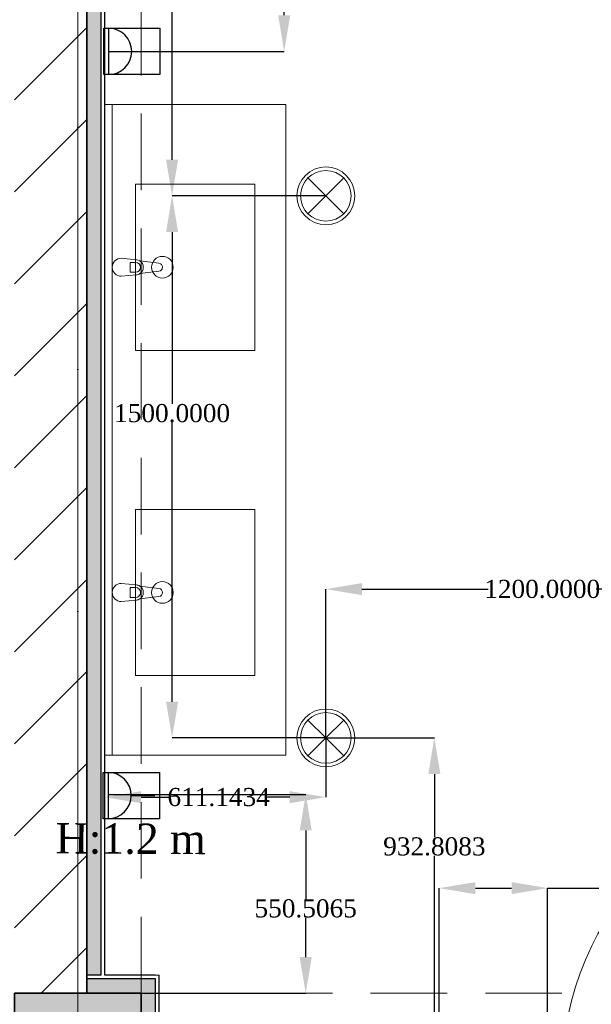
# Model space of a CAD drawing. Header units: millimetres. Extents: x 0 to 88385, y 0 to 41127.
# Tile 70 of 244: x 43071 to 44652, y 26807 to 29532. Entities that reach past the tile are written whole.
import ezdxf
from ezdxf import colors
from ezdxf.entities.mleader import LeaderData, LeaderLine
from ezdxf.enums import TextEntityAlignment as Align
from ezdxf.math import Vec2, Vec3

# ---------------------------------------------------------------- set-up
doc = ezdxf.new("R2010")
doc.units = ezdxf.units.MM
doc.header["$MEASUREMENT"] = 0
doc.linetypes.add('Dot & Dashed', pattern=[670.277762, 317.5, -176.388889, 0, -176.388874])
doc.linetypes.add('Hidden', pattern=[317.5, 211.666667, -105.833333])
for name, color, linetype in [('- განათება', 7, 'Continuous'), ('- საშტეფცელო როზეტები', 7, 'Continuous'), ('New_Structural - Bearing', 7, 'Continuous'), ('Structural - Bearing', 7, 'Continuous'), ('Structural - Grid', 7, 'Continuous')]:
    doc.layers.add(name, color=color, linetype=linetype)
for name, color, linetype, lineweight in [('New_Archicad Doors_Pen_No__1', 7, 'Continuous', 13), ('New_Interior - Furniture _Pen_No__1', 7, 'Continuous', 13), ('New_Structural - Bearing_Pen_No__1', 7, 'Continuous', 13), ('Structural - Bearing_Pen_No__20', 1, 'Continuous', 0), ('Structural - Bearing_Pen_No__27', 7, 'Continuous', 35)]:
    doc.layers.add(name, color=color, linetype=linetype, lineweight=lineweight)
for name, color, linetype, lineweight, true_color in [('New_Interior - Lamp_Pen_No__77', 7, 'Continuous', 20, 0xffeb28), ('New_Structural - Bearing_Pen_No__255', 7, 'Continuous', 13, 0xe8e8e8), ('New_Structural - Bearing_Pen_No__5', 7, 'Continuous', 25, 0x40a5ff), ('New_Structural - Bearing_Pen_No__57', 7, 'Continuous', 25, 0xdcd214), ('Structural - Bearing_Pen_No__161', 7, 'Continuous', 13, 0x6a6a6a), ('Structural - Bearing_Pen_No__28', 7, 'Continuous', 35, 0xa80f02), ('Structural - Bearing_Pen_No__81', 7, 'Continuous', 20, 0x6a6a6a), ('Structural - Grid_Pen_No__81', 7, 'Continuous', 20, 0x6a6a6a)]:
    doc.layers.add(name, color=color, linetype=linetype, lineweight=lineweight, true_color=true_color)
doc.styles.add('GENERATED_STYLE_2', font='txt')
doc.styles.get("Standard").update_dxf_attribs({"font": 'sylfaen.ttf'})
doc.dimstyles.get("Standard").update_dxf_attribs({"dimtxt": 0.18, "dimasz": 0.18, "dimexe": 0.18, "dimexo": 0.0625, "dimgap": 0.09, "dimtad": 0, "dimtih": 1, "dimtoh": 1, "dimdec": 4, "dimzin": 0, "dimdsep": 46, "dimtxsty": 'Standard', "dimcen": 0.09, "dimadec": 0, "dimazin": 0, "dimtfac": 1, "dimtdec": 4, "dimtofl": 0, "dimtmove": 0, "dimatfit": 3, "dimfxl": 1, "dimtolj": 1, "dimtzin": 0, "dimarcsym": 0})

# ---------------------------------------------------------------- blocks, each defined once
blk = doc.blocks.new('Wall_17', base_point=(-41183.8, 26838))
at = {"layer": 'Structural - Bearing', "linetype": 'Continuous', "lineweight": 0, "true_color": 0x000000}
h = blk.add_hatch(dxfattribs=at)
h.set_pattern_fill('MASONRY_BLOCK', color=18, style=0, pattern_type=2)
h.set_pattern_definition([(45, (0, 0), (-127.2792, 127.2792), [])])
h.paths.add_polyline_path([(-40983.8, 26838), (-40983.8, 29649.5), (-41183.8, 29649.5), (-41183.8, 26838)])
at = {"layer": 'Structural - Bearing_Pen_No__27', "color": 7, "linetype": 'Continuous', "lineweight": 35, "flags": 128}
blk.add_lwpolyline([(-40983.8, 26838), (-40983.8, 29849.5)], dxfattribs=at)
blk = doc.blocks.new('Door_3')
at = {"layer": 'New_Archicad Doors_Pen_No__1', "color": 7, "linetype": 'Continuous', "lineweight": 13}
for p, q in [((370, 0), (370, 820)), ((370, 820), (410, 820)), ((410, 820), (410, 0)), ((-487, 0), (-487, 19)), ((-487, 19), (-437, 19)), ((-437, 0), (-487, 0)), ((-450, 0), (-487, 0)), ((-450, 0), (-487, 0)), ((-410, 0), (-450, 0)), ((-450, 0), (-450, -115)), ((-450, 0), (-450, -10)), ((-450, 0), (-450, -10)), ((-437, 19), (-437, 0)), ((-410, -115), (-410, 0)), ((410, 0), (370, 0)), ((450, 0), (410, 0)), ((410, 0), (410, -115)), ((437, 19), (487, 19)), ((437, 0), (437, 19)), ((487, 0), (437, 0)), ((450, -115), (450, 0)), ((450, 0), (450, -10)), ((450, 0), (450, -10)), ((450, 0), (487, 0)), ((450, 0), (487, 0)), ((487, 19), (487, 0)), ((-450, -10), (-450, -90)), ((-450, -10), (-450, -90)), ((450, -10), (450, -90)), ((450, -10), (450, -90)), ((-487, -119), (-487, -100)), ((-487, -100), (-437, -100)), ((-450, -100), (-487, -100)), ((-450, -100), (-487, -100)), ((-450, -90), (-450, -100)), ((-450, -90), (-450, -100)), ((-437, -100), (-437, -119)), ((437, -100), (487, -100)), ((437, -119), (437, -100)), ((450, -90), (450, -100)), ((450, -90), (450, -100)), ((450, -100), (487, -100)), ((450, -100), (487, -100)), ((487, -100), (487, -119)), ((-437, -119), (-487, -119)), ((-450, -115), (-410, -115)), ((410, -115), (450, -115)), ((487, -119), (437, -119))]:
    blk.add_line(p, q, dxfattribs=at)
blk.add_arc((410, 0), 820, 90, 180, dxfattribs=at)
blk = doc.blocks.new('Wall_76', base_point=(-38672.6, 26511.8))
at = {"layer": 'New_Structural - Bearing_Pen_No__57', "linetype": 'Continuous', "lineweight": 25, "true_color": 0xdcd214}
for points in [[(-40783.8, 26521.8), (-39709, 26521.8), (-39709, 26601.8), (-40783.8, 26601.8)], [(-38809, 26521.8), (-38672.6, 26521.8), (-38672.6, 26601.8), (-38809, 26601.8)]]:
    blk.add_hatch(color=52, dxfattribs=at).paths.add_polyline_path(points)
at = {"layer": 'New_Structural - Bearing_Pen_No__1', "color": 7, "linetype": 'Continuous', "lineweight": 13}
for p, q in [((-39709, 26611.8), (-39709, 26601.8)), ((-39709, 26601.8), (-39709, 26521.8)), ((-38809, 26611.8), (-38809, 26601.8)), ((-38809, 26601.8), (-38809, 26521.8)), ((-39709, 26521.8), (-39709, 26511.8)), ((-38809, 26521.8), (-38809, 26511.8))]:
    blk.add_line(p, q, dxfattribs=at)
at = {"layer": 'New_Structural - Bearing_Pen_No__1', "color": 7, "linetype": 'Continuous', "lineweight": 13, "flags": 128}
for points in [[(-40783.8, 26521.8), (-40783.8, 26601.8)], [(-38672.6, 26521.8), (-38672.6, 26601.8)]]:
    blk.add_lwpolyline(points, dxfattribs=at)
at = {"layer": 'New_Structural - Bearing_Pen_No__5', "color": 161, "linetype": 'Continuous', "lineweight": 25, "true_color": 0x40a5ff}
for p, q in [((-39709, 26601.8), (-40783.8, 26601.8)), ((-39709, 26611.8), (-39746, 26611.8)), ((-38809, 26611.8), (-38772, 26611.8)), ((-38672.6, 26601.8), (-38809, 26601.8)), ((-40783.8, 26521.8), (-39709, 26521.8)), ((-39709, 26511.8), (-39746, 26511.8)), ((-38809, 26521.8), (-38672.6, 26521.8)), ((-38809, 26511.8), (-38772, 26511.8))]:
    blk.add_line(p, q, dxfattribs=at)
at = {"layer": 'New_Structural - Bearing_Pen_No__5', "color": 161, "linetype": 'Continuous', "lineweight": 25, "true_color": 0x40a5ff, "flags": 128}
for points in [[(-39709, 26611.8), (-40783.8, 26611.8)], [(-38672.6, 26611.8), (-38809, 26611.8)], [(-40783.8, 26511.8), (-39709, 26511.8)], [(-38809, 26511.8), (-38672.6, 26511.8)]]:
    blk.add_lwpolyline(points, dxfattribs=at)
at = {"layer": 'New_Archicad Doors_Pen_No__1', "color": 7, "linetype": 'Continuous', "lineweight": 13, "zscale": 1000}
blk.add_blockref('Door_3', (-39259, 26611.8), dxfattribs=at)
blk = doc.blocks.new('Wall_201', base_point=(-40833.8, 26838))
at = {"layer": 'New_Structural - Bearing_Pen_No__255', "linetype": 'Continuous', "lineweight": 13, "true_color": 0xe8e8e8}
for points in [[(-40833.8, 26878), (-40833.8, 26838), (-40793.8, 26878)], [(-40833.8, 26838), (-40793.8, 26838), (-40793.8, 26878)], [(-40793.8, 26838), (-40833.8, 26838), (-40833.8, 26488), (-40793.8, 26488)], [(-40793.8, 26448), (-40793.8, 26488), (-40833.8, 26488), (-40833.8, 26448)], [(-40833.8, 26438), (-40833.8, 25574.6), (-40793.8, 25574.6), (-40793.8, 26438)]]:
    blk.add_hatch(color=254, dxfattribs=at).paths.add_polyline_path(points)
at = {"layer": 'New_Structural - Bearing_Pen_No__1', "color": 7, "linetype": 'Continuous', "lineweight": 13, "flags": 128}
blk.add_lwpolyline([(-40783.8, 26888), (-40793.8, 26888)], dxfattribs=at)
at = {"layer": 'New_Structural - Bearing_Pen_No__5', "color": 161, "linetype": 'Continuous', "lineweight": 25, "true_color": 0x40a5ff}
for p, q in [((-40793.8, 26878), (-40833.8, 26878)), ((-40793.8, 26838), (-40793.8, 26878)), ((-40793.8, 26488), (-40793.8, 26838)), ((-40793.8, 26448), (-40793.8, 26488)), ((-40793.8, 26448), (-40833.8, 26448)), ((-40833.8, 26438), (-40793.8, 26438)), ((-40793.8, 25574.6), (-40793.8, 26438)), ((-40793.8, 25574.6), (-40793.8, 25534.6)), ((-40783.8, 25534.6), (-40783.8, 25574.6))]:
    blk.add_line(p, q, dxfattribs=at)
at = {"layer": 'New_Structural - Bearing_Pen_No__5', "color": 161, "linetype": 'Continuous', "lineweight": 25, "true_color": 0x40a5ff, "flags": 128}
for points in [[(-40783.8, 26611.8), (-40783.8, 26888)], [(-40783.8, 26521.8), (-40783.8, 26601.8)], [(-40783.8, 25574.6), (-40783.8, 26511.8)], [(-40833.8, 26438), (-40833.8, 25574.6)]]:
    blk.add_lwpolyline(points, dxfattribs=at)
blk = doc.blocks.new('Wall_204', base_point=(-41183.8, 26838))
at = {"layer": 'New_Structural - Bearing_Pen_No__255', "linetype": 'Continuous', "lineweight": 13, "true_color": 0xe8e8e8}
blk.add_hatch(color=254, dxfattribs=at).paths.add_polyline_path([(-40833.8, 26878), (-40983.8, 26878), (-40983.8, 26838), (-40833.8, 26838)])
at = {"layer": 'New_Structural - Bearing_Pen_No__1', "color": 7, "linetype": 'Continuous', "lineweight": 13, "flags": 128}
for points in [[(-40983.8, 26878), (-40983.8, 26888)], [(-40983.8, 26838), (-40983.8, 26878)]]:
    blk.add_lwpolyline(points, dxfattribs=at)
at = {"layer": 'New_Structural - Bearing_Pen_No__5', "color": 161, "linetype": 'Continuous', "lineweight": 25, "true_color": 0x40a5ff}
for p, q in [((-40833.8, 26878), (-40983.8, 26878)), ((-40793.8, 26878), (-40833.8, 26878))]:
    blk.add_line(p, q, dxfattribs=at)
at = {"layer": 'New_Structural - Bearing_Pen_No__5', "color": 161, "linetype": 'Continuous', "lineweight": 25, "true_color": 0x40a5ff, "flags": 128}
for points in [[(-40943.8, 26888), (-40983.8, 26888)], [(-40793.8, 26888), (-40933.8, 26888)]]:
    blk.add_lwpolyline(points, dxfattribs=at)
blk = doc.blocks.new('Wall_228', base_point=(-40983.8, 26838))
at = {"layer": 'New_Structural - Bearing_Pen_No__255', "linetype": 'Continuous', "lineweight": 13, "true_color": 0xe8e8e8}
blk.add_hatch(color=254, dxfattribs=at).paths.add_polyline_path([(-40983.8, 29849.5), (-40983.8, 26888), (-40943.8, 26888), (-40943.8, 29849.5)])
at = {"layer": 'New_Structural - Bearing_Pen_No__1', "color": 7, "linetype": 'Continuous', "lineweight": 13, "flags": 128}
blk.add_lwpolyline([(-40983.8, 26888), (-40943.8, 26888)], dxfattribs=at)
at = {"layer": 'New_Structural - Bearing_Pen_No__5', "color": 161, "linetype": 'Continuous', "lineweight": 25, "true_color": 0x40a5ff}
blk.add_line((-40943.8, 26888), (-40943.8, 29849.5), dxfattribs=at)
at = {"layer": 'New_Structural - Bearing_Pen_No__5', "color": 161, "linetype": 'Continuous', "lineweight": 25, "true_color": 0x40a5ff, "flags": 128}
for points in [[(-40933.8, 26888), (-40933.8, 29899.5)], [(-40983.8, 29849.5), (-40983.8, 26888)]]:
    blk.add_lwpolyline(points, dxfattribs=at)
blk = doc.blocks.new('Column_10', base_point=(-41008.8, 26663))
at = {"layer": 'Structural - Bearing_Pen_No__161', "linetype": 'Continuous', "lineweight": 0, "true_color": 0x6a6a6a}
blk.add_hatch(color=251, dxfattribs=at).paths.add_polyline_path([(-40833.8, 26488), (-40833.8, 26838), (-41183.8, 26838), (-41183.8, 26488)])
at = {"layer": 'Structural - Bearing_Pen_No__20', "color": 1, "linetype": 'Continuous', "lineweight": 0}
for p, q in [((-41008.8, 26743), (-41008.8, 26918)), ((-41088.8, 26663), (-41263.8, 26663)), ((-40928.8, 26663), (-40753.8, 26663)), ((-41008.8, 26583), (-41008.8, 26408))]:
    blk.add_line(p, q, dxfattribs=at)
blk.add_point((-41008.8, 26663), dxfattribs=at)
at = {"layer": 'Structural - Bearing_Pen_No__28', "color": 14, "linetype": 'Continuous', "lineweight": 35, "true_color": 0xa80f02, "flags": 128}
blk.add_lwpolyline([(-40833.8, 26488), (-40833.8, 26838), (-41183.8, 26838), (-41183.8, 26488)], close=True, dxfattribs=at)
blk = doc.blocks.new('Standard grid marker_2')
at = {"layer": 'Structural - Grid_Pen_No__81', "color": 251, "linetype": 'Continuous', "lineweight": 20, "true_color": 0x6a6a6a}
blk.add_line((1000, 0), (27734.9, 0), dxfattribs=at)
at = {"layer": 'Structural - Grid_Pen_No__81', "color": 251, "lineweight": 20, "true_color": 0x6a6a6a, "style": 'GENERATED_STYLE_2'}
for tag, p in [('AC_MarkerText_1_0', (-1.5, -46.7)), ('AC_MarkerText_1_1', (28933.4, -46.7))]:
    blk.add_attdef(tag, text='', height=100, rotation=270, dxfattribs=at).set_placement(p, align=Align.TOP_CENTER)
blk = doc.blocks.new('Multi-Basin Counter')
at = {"layer": 'New_Interior - Furniture _Pen_No__1', "color": 7, "linetype": 'Continuous', "lineweight": 13}
for p, q in [((-900, 0), (900, 0)), ((-900, -500), (-900, 0)), ((900, -500), (900, 0)), ((-900, -20), (900, -20)), ((-463.6, -84.8), (-463.6, -69.9)), ((-463.6, -69.9), (-436.4, -69.9)), ((-436.4, -69.9), (-436.4, -84.8)), ((436.4, -84.8), (436.4, -69.9)), ((436.4, -69.9), (463.6, -69.9)), ((463.6, -69.9), (463.6, -84.8)), ((-220, -85), (-680, -85)), ((-680, -85), (-680, -415)), ((-220, -415), (-220, -85)), ((680, -85), (220, -85)), ((220, -85), (220, -415)), ((680, -415), (680, -85)), ((-680, -415), (-220, -415)), ((220, -415), (680, -415)), ((-900, -500), (900, -500))]:
    blk.add_line(p, q, dxfattribs=at)
at = {"layer": 'New_Interior - Furniture _Pen_No__1', "color": 7, "linetype": 'Continuous', "lineweight": 13, "flags": 128}
for points in [[(-475, -45), (-471, -87, 0.12102), (-467.7, -96.5), (-461.1, -149.4, 0.882566), (-438.9, -149.4), (-432.3, -96.5, 0.12102), (-429, -87), (-425, -45, 1)], [(425, -45), (429, -87, 0.12102), (432.3, -96.5), (438.9, -149.4, 0.882566), (461.1, -149.4), (467.7, -96.5, 0.12102), (471, -87), (475, -45, 1)]]:
    blk.add_lwpolyline(points, format="xyb", close=True, dxfattribs=at)
at = {"layer": 'New_Interior - Furniture _Pen_No__1', "color": 7, "linetype": 'Continuous', "lineweight": 13}
for centre in [(-450, -158.9), (450, -158.9)]:
    blk.add_circle(centre, 30, dxfattribs=at)
for centre, radius, start, end in [((-450, -85.1), 21.1, 212.771, 327.229), ((-450, -84.8), 13.6, 180, 0), ((450, -85.1), 21.1, 212.771, 327.229), ((450, -84.8), 13.6, 180, 0)]:
    blk.add_arc(centre, radius, start, end, dxfattribs=at)
blk = doc.blocks.new('Beam_8', base_point=(-41008.8, 14663))
at = {"layer": 'Structural - Bearing_Pen_No__81', "color": 251, "linetype": 'Dot & Dashed', "lineweight": 20, "true_color": 0x6a6a6a}
blk.add_line((-41008.8, 14663), (-41008.8, 32663), dxfattribs=at)
at = {"layer": 'Structural - Bearing_Pen_No__81', "color": 251, "linetype": 'Hidden', "lineweight": 20, "true_color": 0x6a6a6a}
blk.add_line((-40833.8, 26838), (-40833.8, 32488), dxfattribs=at)
blk = doc.blocks.new('Beam_12', base_point=(-47008.8, 26663))
at = {"layer": 'Structural - Bearing_Pen_No__81', "color": 251, "linetype": 'Hidden', "lineweight": 20, "true_color": 0x6a6a6a}
blk.add_line((-40833.8, 26838), (-35183.8, 26838), dxfattribs=at)
blk = doc.blocks.new('1 ჩარჩო')
at = {"layer": '- საშტეფცელო როზეტები', "color": 5}
blk.add_lwpolyline([(7775.1, 3905.1), (7903.3, 3905.1), (7903.3, 3750.1), (7775.1, 3750.1)], close=True, dxfattribs=at)
blk = doc.blocks.new('- საშტეფცელო როზეტი IP22')
at = {"layer": '- საშტეფცელო როზეტები', "color": 5}
for p, q in [((8536.7, 3822.7), (8536.7, 3888.1)), ((8472.6, 3758.6), (8600.9, 3758.6))]:
    blk.add_line(p, q, dxfattribs=at)
blk.add_arc((8536.7, 3758.6), 64.1, 0, 180, dxfattribs=at)
blk = doc.blocks.new('Recessed Spot')
at = {"layer": 'New_Interior - Lamp_Pen_No__77', "color": 2, "linetype": 'Continuous', "lineweight": 20, "true_color": 0xffeb28}
for q in [(-49.5, 49.5), (49.5, 49.5), (-49.5, -49.5), (49.5, -49.5)]:
    blk.add_line((0, 0), q, dxfattribs=at)
at = {"layer": 'New_Interior - Lamp_Pen_No__77', "color": 2, "linetype": 'Continuous', "lineweight": 20, "true_color": 0xffeb28, "flags": 128}
blk.add_lwpolyline([(80, 0, 1), (-80, 0, 1)], format="xyb", close=True, dxfattribs=at)
at = {"layer": 'New_Interior - Lamp_Pen_No__77', "color": 2, "linetype": 'Continuous', "lineweight": 20, "true_color": 0xffeb28}
blk.add_circle((0, 0), 70, dxfattribs=at)
blk = doc.blocks.new('*D527')
at = {"layer": '- საშტეფცელო როზეტები', "color": 0, "lineweight": -2, "transparency": 16777216}
for p, q in [((43802.4, 29899.5), (43802.4, 30055.5)), ((43802.4, 30055.5), (43902.4, 30055.5)), ((43256.6, 29899.5), (43802.6, 29899.5)), ((43802.4, 29544.5), (43802.4, 29799.5)), ((43316.5, 29444.5), (43802.6, 29444.5))]:
    blk.add_line(p, q, dxfattribs=at)
at = {"layer": '- საშტეფცელო როზეტები', "color": 0, "transparency": 16777216}
for points in [[(43785.7, 29799.5), (43819.1, 29799.5), (43802.4, 29899.5)], [(43785.7, 29544.5), (43819.1, 29544.5), (43802.4, 29444.5)]]:
    blk.add_solid(points, dxfattribs=at)
at = {"layer": 'Defpoints', "color": 0, "transparency": 16777216}
for p in [(43256.5, 29899.5), (43802.4, 29899.5), (43316.4, 29444.5)]:
    blk.add_point(p, dxfattribs=at)
at = {"layer": '- საშტეფცელო როზეტები', "color": 0, "transparency": 16777216, "insert": (44036.5, 30055.5), "char_height": 50, "attachment_point": 5}
blk.add_mtext('\\A1;{\\fSylfaen|b0|i0|c0|p18;454.9689}', dxfattribs=at)
blk = doc.blocks.new('*D531')
at = {"layer": '- საშტეფცელო როზეტები', "color": 0, "lineweight": -2, "transparency": 16777216}
for p, q in [((43315.1, 27388.5), (43862.1, 27388.5)), ((43861.9, 27288.5), (43861.9, 27098.2)), ((43861.9, 26938), (43861.9, 27046.8)), ((43360.1, 26838), (43862.1, 26838))]:
    blk.add_line(p, q, dxfattribs=at)
at = {"layer": '- საშტეფცელო როზეტები', "color": 0, "transparency": 16777216}
for points in [[(43845.3, 27288.5), (43878.6, 27288.5), (43861.9, 27388.5)], [(43845.3, 26938), (43878.6, 26938), (43861.9, 26838)]]:
    blk.add_solid(points, dxfattribs=at)
at = {"layer": 'Defpoints', "color": 0, "transparency": 16777216}
for p in [(43315, 27388.5), (43861.9, 27388.5), (43360, 26838)]:
    blk.add_point(p, dxfattribs=at)
at = {"layer": '- საშტეფცელო როზეტები', "color": 0, "transparency": 16777216, "insert": (43861.9, 27072.5), "char_height": 50, "attachment_point": 5}
blk.add_mtext('\\A1;{\\fSylfaen|b0|i0|c0|p18;550.5065}', dxfattribs=at)
blk = doc.blocks.new('*D532')
at = {"layer": '- საშტეფცელო როზეტები', "color": 0, "lineweight": -2, "transparency": 16777216}
for p, q in [((44231.2, 26624.8), (44231.2, 27129.2)), ((44331.2, 27129), (44431.2, 27129)), ((44531.2, 26611.9), (44531.2, 27129.2)), ((44531.2, 27129), (44760.4, 27129))]:
    blk.add_line(p, q, dxfattribs=at)
at = {"layer": '- საშტეფცელო როზეტები', "color": 0, "transparency": 16777216}
for points in [[(44331.2, 27145.7), (44331.2, 27112.3), (44231.2, 27129)], [(44431.2, 27145.7), (44431.2, 27112.3), (44531.2, 27129)]]:
    blk.add_solid(points, dxfattribs=at)
at = {"layer": 'Defpoints', "color": 0, "transparency": 16777216}
for p in [(44231.2, 27129), (44231.2, 26624.8), (44531.2, 26611.8)]:
    blk.add_point(p, dxfattribs=at)
at = {"layer": '- საშტეფცელო როზეტები', "color": 0, "transparency": 16777216, "insert": (44893.9, 27129), "char_height": 50, "attachment_point": 5}
blk.add_mtext('\\A1;{\\fSylfaen|b0|i0|c0|p18;300.0000}', dxfattribs=at)
blk = doc.blocks.new('*D647')
at = {"layer": '- განათება', "color": 0, "lineweight": -2, "transparency": 16777216}
for p, q in [((43917.6, 27544.6), (43917.6, 27380.4)), ((43306.5, 27097.5), (43306.5, 27380.8)), ((43406.5, 27380.6), (43486.9, 27380.6)), ((43817.6, 27380.6), (43755.4, 27380.6))]:
    blk.add_line(p, q, dxfattribs=at)
at = {"layer": '- განათება', "color": 0, "transparency": 16777216}
for points in [[(43406.5, 27397.3), (43406.5, 27364), (43306.5, 27380.6)], [(43817.6, 27397.3), (43817.6, 27364), (43917.6, 27380.6)]]:
    blk.add_solid(points, dxfattribs=at)
at = {"layer": 'Defpoints', "color": 0, "transparency": 16777216}
for p in [(43917.6, 27544.6), (43917.6, 27380.6), (43306.5, 27097.4)]:
    blk.add_point(p, dxfattribs=at)
at = {"layer": '- განათება', "color": 0, "transparency": 16777216, "insert": (43621.2, 27380.6), "char_height": 50, "attachment_point": 5}
blk.add_mtext('\\A1;{\\fSylfaen|b0|i0|c0|p18;611.1434}', dxfattribs=at)
blk = doc.blocks.new('*D648')
at = {"layer": '- განათება', "color": 0, "lineweight": -2, "transparency": 16777216}
for p, q in [((43917.7, 27544.6), (44218, 27544.6)), ((44217.8, 27444.6), (44217.8, 27269.6)), ((44217.8, 26711.8), (44217.8, 27218.3)), ((43921.9, 26611.8), (44218, 26611.8))]:
    blk.add_line(p, q, dxfattribs=at)
at = {"layer": '- განათება', "color": 0, "transparency": 16777216}
for points in [[(44201.2, 27444.6), (44234.5, 27444.6), (44217.8, 27544.6)], [(44201.2, 26711.8), (44234.5, 26711.8), (44217.8, 26611.8)]]:
    blk.add_solid(points, dxfattribs=at)
at = {"layer": 'Defpoints', "color": 0, "transparency": 16777216}
for p in [(43917.6, 27544.6), (44217.8, 27544.6), (43921.8, 26611.8)]:
    blk.add_point(p, dxfattribs=at)
at = {"layer": '- განათება', "color": 0, "transparency": 16777216, "insert": (44217.8, 27244), "char_height": 50, "attachment_point": 5}
blk.add_mtext('\\A1;{\\fSylfaen|b0|i0|c0|p18;932.8083}', dxfattribs=at)
blk = doc.blocks.new('*D649')
at = {"layer": '- განათება', "color": 0, "lineweight": -2, "transparency": 16777216}
for p, q in [((43917.6, 30402.6), (43492.1, 30402.6)), ((43492.3, 30302.6), (43492.3, 29826.7)), ((43492.3, 29144.6), (43492.3, 29775.4)), ((43917.6, 29044.6), (43492.1, 29044.6))]:
    blk.add_line(p, q, dxfattribs=at)
at = {"layer": '- განათება', "color": 0, "transparency": 16777216}
for points in [[(43475.7, 30302.6), (43509, 30302.6), (43492.3, 30402.6)], [(43475.7, 29144.6), (43509, 29144.6), (43492.3, 29044.6)]]:
    blk.add_solid(points, dxfattribs=at)
at = {"layer": 'Defpoints', "color": 0, "transparency": 16777216}
for p in [(43917.6, 30402.6), (43492.3, 29044.6), (43917.6, 29044.6)]:
    blk.add_point(p, dxfattribs=at)
at = {"layer": '- განათება', "color": 0, "transparency": 16777216, "insert": (43492.3, 29801.1), "char_height": 50, "attachment_point": 5}
blk.add_mtext('\\A1;{\\fSylfaen|b0|i0|c0|p18;1358.0318}', dxfattribs=at)
blk = doc.blocks.new('*D650')
at = {"layer": '- განათება', "color": 0, "lineweight": -2, "transparency": 16777216}
for p, q in [((43917.6, 29044.6), (43492.1, 29044.6)), ((43492.3, 28944.6), (43492.3, 28468.7)), ((43492.3, 27644.6), (43492.3, 28417.4)), ((43917.6, 27544.6), (43492.1, 27544.6))]:
    blk.add_line(p, q, dxfattribs=at)
at = {"layer": '- განათება', "color": 0, "transparency": 16777216}
for points in [[(43475.7, 28944.6), (43509, 28944.6), (43492.3, 29044.6)], [(43475.7, 27644.6), (43509, 27644.6), (43492.3, 27544.6)]]:
    blk.add_solid(points, dxfattribs=at)
at = {"layer": 'Defpoints', "color": 0, "transparency": 16777216}
for p in [(43917.6, 29044.6), (43492.3, 27544.6), (43917.6, 27544.6)]:
    blk.add_point(p, dxfattribs=at)
at = {"layer": '- განათება', "color": 0, "transparency": 16777216, "insert": (43492.3, 28443), "char_height": 50, "attachment_point": 5}
blk.add_mtext('\\A1;{\\fSylfaen|b0|i0|c0|p18;1500.0000}', dxfattribs=at)
blk = doc.blocks.new('*D653')
at = {"layer": '- განათება', "color": 0, "lineweight": -2, "transparency": 16777216}
for p, q in [((43917.6, 27544.7), (43917.6, 27956.6)), ((44017.6, 27956.5), (44366.5, 27956.5)), ((45017.6, 27956.5), (44665.7, 27956.5)), ((45117.6, 27544.7), (45117.6, 27956.6))]:
    blk.add_line(p, q, dxfattribs=at)
at = {"layer": '- განათება', "color": 0, "transparency": 16777216}
for points in [[(44017.6, 27973.1), (44017.6, 27939.8), (43917.6, 27956.5)], [(45017.6, 27973.1), (45017.6, 27939.8), (45117.6, 27956.5)]]:
    blk.add_solid(points, dxfattribs=at)
at = {"layer": 'Defpoints', "color": 0, "transparency": 16777216}
for p in [(43917.6, 27956.5), (43917.6, 27544.6), (45117.6, 27544.6)]:
    blk.add_point(p, dxfattribs=at)
at = {"layer": '- განათება', "color": 0, "transparency": 16777216, "insert": (44516.1, 27956.5), "char_height": 50, "attachment_point": 5}
blk.add_mtext('\\A1;{\\fSylfaen|b0|i0|c0|p18;1200.0000}', dxfattribs=at)

msp = doc.modelspace()

# ---------------------------------------------------------------- block references
at = {"layer": '- განათება', "color": 2, "linetype": 'Continuous', "lineweight": 20, "true_color": 0xffeb28, "zscale": 1000}
for p in [(43917.6493, 29044.61271), (43917.6493, 27544.61271)]:
    msp.add_blockref('Recessed Spot', p, dxfattribs=at)
at = {"layer": '- საშტეფცელო როზეტები', "rotation": 270}
for name, p in [('1 ჩარჩო', (39553.35873, 37283.73309)), ('- საშტეფცელო როზეტი IP22', (39557.83537, 37981.26702)), ('1 ჩარჩო', (39552.00226, 35224.14175)), ('- საშტეფცელო როზეტი IP22', (39556.4789, 35921.67568))]:
    msp.add_blockref(name, p, dxfattribs=at)
at = {"layer": 'New_Interior - Furniture _Pen_No__1', "color": 7, "linetype": 'Continuous', "lineweight": 13, "zscale": 1000, "rotation": 90}
msp.add_blockref('Multi-Basin Counter', (43306.5059, 28397.10198), dxfattribs=at)
at = {"layer": 'New_Structural - Bearing', "color": 7, "lineweight": 35}
for name, p in [('Wall_228', (43256.5059, 26837.98097)), ('Wall_76', (45567.6493, 26511.80438)), ('Wall_204', (43056.5059, 26837.98097)), ('Wall_201', (43406.5059, 26837.98097))]:
    msp.add_blockref(name, p, dxfattribs=at)
at = {"layer": 'Structural - Bearing', "color": 251, "lineweight": 20, "true_color": 0x6a6a6a}
for name, p in [('Beam_8', (43231.5059, 14662.98097)), ('Beam_12', (37231.5059, 26662.98097))]:
    msp.add_blockref(name, p, dxfattribs=at)
at = {"layer": 'Structural - Bearing', "color": 7, "lineweight": 35}
msp.add_blockref('Wall_17', (43056.5059, 26837.98097), dxfattribs=at)
at = {"layer": 'Structural - Bearing', "color": 14, "lineweight": 35, "true_color": 0xa80f02}
msp.add_blockref('Column_10', (43231.5059, 26662.98097), dxfattribs=at)
at = {"layer": 'Structural - Grid', "color": 8, "linetype": 'Continuous', "lineweight": 15, "zscale": 1000, "rotation": 90}
msp.add_blockref('Standard grid marker_2', (43231.5059, 11703.05519), dxfattribs=at)

# ---------------------------------------------------------------- texts
at = {"layer": '- საშტეფცელო როზეტები', "color": 5, "insert": (43585.85148, 27306.81247), "char_height": 83.9644685, "attachment_point": 3, "rotation": 359.68932566}
msp.add_mtext_dynamic_manual_height_columns('{\\fSylfaen|b0|i0|c0|p18;H:1.2 m}', width=710.9466492, gutter_width=1.70068, heights=[0], dxfattribs=at)

# ---------------------------------------------------------------- dimensions: what is measured, and where the dimension line sits
at = {"layer": '- განათება', "color": 1}
for base, p1, p2, angle, picture, middle in [((43492.32024, 29044.61271), (43917.6493, 30402.64453), (43917.6493, 29044.61271), 270, '*D649', (43492.32024, 29801.0796)), ((43492.32024, 27544.61271), (43917.6493, 29044.61271), (43917.6493, 27544.61271), 270, '*D650', (43492.32024, 28443.04778)), ((43917.6493, 27956.46818), (45117.6493, 27544.61271), (43917.6493, 27544.61271), 180, '*D653', (44516.08438, 27956.46818)), ((44217.84686, 27544.61271), (43921.8363, 26611.80438), (43917.6493, 27544.61271), 90, '*D648', (44217.84686, 27243.96818))]:
    dim = msp.add_linear_dim(base=base, p1=p1, p2=p2, angle=angle, text='{\\fSylfaen|b0|i0|c0|p18;<>}', dimstyle='Standard', override={"dimtxt": 50, "dimasz": 100}, dxfattribs=at)
    dim.commit()
    dim.dimension.update_dxf_attribs({"geometry": picture, "text_midpoint": middle, "dimtype": 160})
dim = msp.add_linear_dim(base=(43917.6493, 27380.62949), p1=(43306.5059, 27097.4063), p2=(43917.6493, 27544.61271), text='{\\fSylfaen|b0|i0|c0|p18;<>}', dimstyle='Standard', override={"dimtxt": 50, "dimasz": 100}, dxfattribs=at)
dim.commit()
dim.dimension.update_dxf_attribs({"geometry": '*D647', "text_midpoint": (43621.17123, 27380.62949), "dimtype": 160})
at = {"layer": '- საშტეფცელო როზეტები', "color": 1}
for base, p1, p2, angle, picture, middle in [((43802.38665, 29899.49428), (43316.39235, 29444.52542), (43256.5059, 29899.49428), 90, '*D527', (44036.5, 30055.5)), ((43861.92512, 27388.48744), (43360, 26837.98097), (43315.03588, 27388.48744), 90, '*D531', (43861.92512, 27072.5)), ((44231.2449, 27129), (44531.24491, 26611.80438), (44231.2449, 26624.77553), 180, '*D532', (44893.89113, 27129))]:
    dim = msp.add_linear_dim(base=base, p1=p1, p2=p2, angle=angle, text='{\\fSylfaen|b0|i0|c0|p18;<>}', dimstyle='Standard', override={"dimtxt": 50, "dimasz": 100}, dxfattribs=at)
    dim.commit()
    dim.dimension.update_dxf_attribs({"geometry": picture, "text_midpoint": middle, "dimtype": 160})

# ---------------------------------------------------------------- leaders
at = {"color": 5}
ml = msp.add_multileader_mtext('Standard', dxfattribs=at)
ml.set_content('ნეოტეკის  ფარი', color=5)
ml.set_leader_properties()
ml.build(insert=Vec2(0, 0))
ml.multileader.update_dxf_attribs({"text_right_attachment_type": 6, "dogleg_length": 50, "arrow_head_size": 100})
ctx = ml.context
ctx.base_point, ctx.char_height, ctx.arrow_head_size, ctx.landing_gap_size, ctx.plane_origin = Vec3(50468.91, 32218.71661), 100, 100, 0.09, Vec3(56312.8393, 27064.407)
ctx.right_attachment = 6
notes = []
notes.append((ctx, [(0, (0, 0, 0), (0, 0), (1, 0), 1, [])]))
ctx.mtext.insert, ctx.mtext.width, ctx.mtext.flow_direction = Vec3(50469, 32288.46183), 1402.7684334, 5
ml = msp.add_multileader_mtext('Standard', dxfattribs=at)
ml.set_content('ნეოტეკის \\Pრეკი', color=5)
ml.set_leader_properties()
ml.build(insert=Vec2(0, 0))
ml.multileader.update_dxf_attribs({"text_right_attachment_type": 6, "dogleg_length": 50, "arrow_head_size": 100})
ctx = ml.context
ctx.base_point, ctx.char_height, ctx.arrow_head_size, ctx.landing_gap_size, ctx.plane_origin = Vec3(52433.92127, 31594.41315), 100, 100, 0.09, Vec3(58277.85057, 26439.85585)
ctx.right_attachment = 6
notes.append((ctx, [(0, (0, 0, 0), (0, 0), (1, 0), 1, [])]))
ctx.mtext.insert, ctx.mtext.width, ctx.mtext.flow_direction = Vec3(52434.01127, 31663.91068), 1402.7684334, 5
ml = msp.add_multileader_mtext('Standard', dxfattribs=at)
ml.set_content('ნეოტეკის ფარი', color=5)
ml.set_leader_properties()
ml.build(insert=Vec2(0, 0))
ml.multileader.update_dxf_attribs({"text_right_attachment_type": 6, "dogleg_length": 50, "arrow_head_size": 100})
ctx = ml.context
ctx.base_point, ctx.char_height, ctx.arrow_head_size, ctx.landing_gap_size, ctx.plane_origin, ctx.plane_x_axis, ctx.plane_y_axis = Vec3(52750.59611, 30623.37284), 100, 100, 0.09, Vec3(48445.57174, 24617.92422), Vec3(0, -1), Vec3(1, 0)
ctx.right_attachment = 6
notes.append((ctx, [(0, (0, 0, 0), (0, 0), (1, 0), 1, [])]))
ctx.mtext.insert, ctx.mtext.text_direction, ctx.mtext.rotation, ctx.mtext.width, ctx.mtext.flow_direction = Vec3(52820.34133, 30623.28284), Vec3(0, -1), 4.7123889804, 1402.7684334, 5
ml = msp.add_multileader_mtext('Standard', dxfattribs=at)
ml.set_content('ელ. ფარების ადგილი', color=5)
ml.set_leader_properties()
ml.build(insert=Vec2(0, 0))
ml.multileader.update_dxf_attribs({"text_right_attachment_type": 6, "dogleg_length": 50, "arrow_head_size": 100})
ctx = ml.context
ctx.base_point, ctx.char_height, ctx.arrow_head_size, ctx.landing_gap_size, ctx.plane_origin = Vec3(52207.87269, 28518.35488), 100, 100, 0.09, Vec3(58051.80199, 23364.78837)
ctx.right_attachment = 6
notes.append((ctx, [(0, (0, 0, 0), (0, 0), (1, 0), 1, [])]))
ctx.mtext.insert, ctx.mtext.width, ctx.mtext.flow_direction = Vec3(52207.96269, 28588.8432), 1402.7684334, 5
for ctx, leaders in notes:
    for number, flags, end, landing, length, lines in leaders:
        leader = LeaderData()
        leader.index, (leader.has_last_leader_line, leader.has_dogleg_vector, leader.attachment_direction) = number, flags
        leader.last_leader_point, leader.dogleg_vector, leader.dogleg_length = Vec3(end), Vec3(landing), length
        for number, points, colour, breaks in lines:
            line = LeaderLine()
            line.index, line.vertices, line.color, line.breaks = number, Vec3.list(points), colors.encode_raw_color(colour), breaks
            leader.lines.append(line)
        ctx.leaders.append(leader)

doc.saveas('drawing.dxf')
